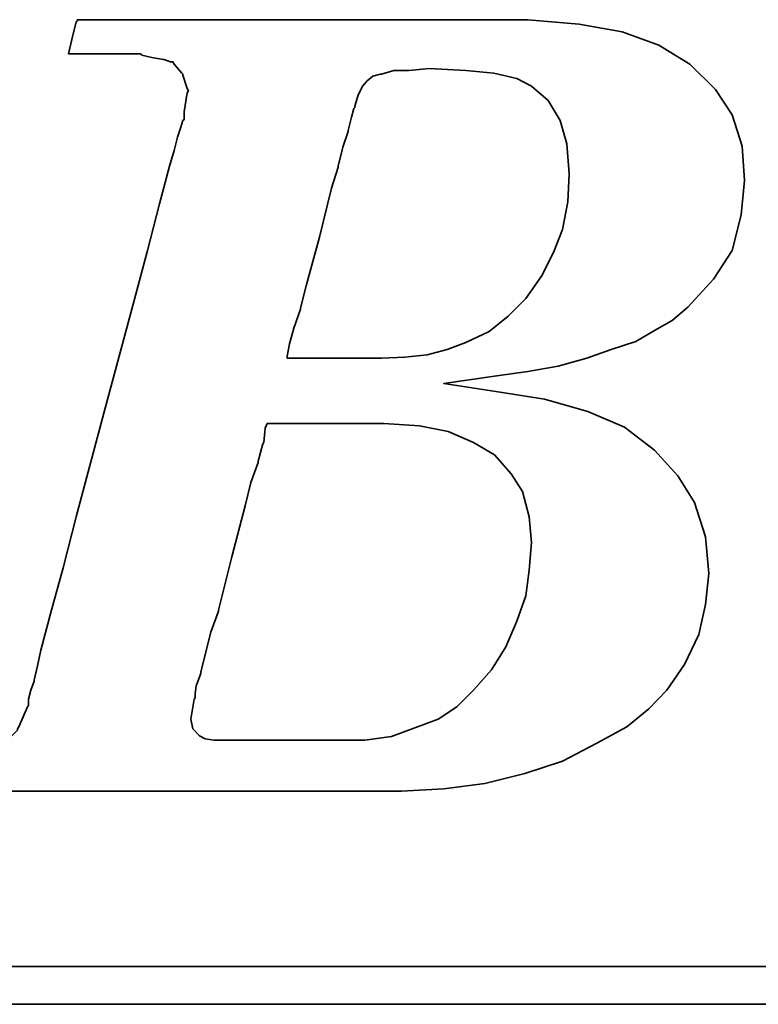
# Model space of a CAD drawing. Header units: millimetres. Extents: x -35 to 321, y -57 to 75.
# Tile 27 of 95: x 111.45 to 112.47, y 1.12 to 2.47. Entities that reach past the tile are written whole.
import ezdxf

# ---------------------------------------------------------------- set-up
doc = ezdxf.new("R2010")
doc.units = ezdxf.units.MM
doc.layers.add('DIM', color=4, linetype='Continuous')
doc.layers.add('layer 1', color=7, linetype='Continuous')

# ---------------------------------------------------------------- blocks, each defined once
blk = doc.blocks.new('TBI MOTION logo(完整正式版)')
at = {"layer": 'layer 1', "color": 22, "lineweight": 35}
for points, knots in [([(-64.65375, -6.86375), (-64.65375, -6.86375), (-64.84375, -7.29625), (-64.84375, -7.29625), (-64.84375, -7.29625), (-64.84375, -7.29625), (-64.86875, -7.34375), (-64.86875, -7.34375), (-64.86875, -7.34375), (-64.86875, -7.34375), (-64.86875, -7.36875), (-64.86875, -7.36875), (-64.86875, -7.36875), (-64.86875, -7.36875), (-65.15375, -7.65375), (-65.15375, -7.65375), (-65.15375, -7.65375), (-65.15375, -7.65375), (-65.17875, -7.65375), (-65.17875, -7.65375), (-65.17875, -7.65375), (-65.17875, -7.65375), (-65.20375, -7.67875), (-65.20375, -7.67875), (-65.20375, -7.67875), (-65.20375, -7.67875), (-65.58875, -7.87125), (-65.58875, -7.87125), (-65.58875, -7.87125), (-65.58875, -7.87125), (-65.63375, -7.87125), (-65.63375, -7.87125), (-65.63375, -7.87125), (-65.63375, -7.87125), (-65.65875, -7.89375), (-65.65875, -7.89375), (-65.65875, -7.89375), (-65.65875, -7.89375), (-66.09375, -7.94375), (-66.09375, -7.94375), (-66.09375, -7.94375), (-66.09375, -7.94375), (-66.11375, -7.94375), (-66.11375, -7.94375), (-66.11375, -7.94375), (-66.11375, -7.94375), (-66.16375, -7.94375), (-66.16375, -7.94375), (-66.16375, -7.94375), (-66.16375, -7.94375), (-66.30875, -7.94375), (-66.30875, -7.94375), (-66.30875, -7.94375), (-66.30875, -7.94375), (-66.69375, -7.94375), (-66.69375, -7.94375), (-66.69375, -7.94375), (-66.69375, -7.94375), (-67.07375, -7.94375), (-67.07375, -7.94375), (-67.07375, -7.94375), (-67.07375, -7.94375), (-67.12375, -7.94375), (-67.12375, -7.94375), (-67.12375, -7.94375), (-67.12375, -7.94375), (-67.12375, -7.96625), (-67.12375, -7.96625), (-67.12375, -7.96625), (-67.12375, -7.96625), (-67.14875, -7.99125), (-67.14875, -7.99125), (-67.14875, -7.99125), (-67.14875, -7.99125), (-67.24375, -8.34875), (-67.24375, -8.34875), (-67.24375, -8.34875), (-67.24375, -8.34875), (-67.31375, -8.68625), (-67.31375, -8.68625), (-67.31375, -8.68625), (-67.31375, -8.68625), (-67.26875, -8.68625), (-67.26875, -8.68625), (-67.26875, -8.68625), (-67.26875, -8.68625), (-67.07375, -8.68625), (-67.07375, -8.68625), (-67.07375, -8.68625), (-67.07375, -8.68625), (-66.54875, -8.68625), (-66.54875, -8.68625), (-66.54875, -8.68625), (-66.54875, -8.68625), (-65.82625, -8.68625), (-65.82625, -8.68625), (-65.82625, -8.68625), (-65.82625, -8.68625), (-65.01375, -8.68625), (-65.01375, -8.68625), (-65.01375, -8.68625), (-65.01375, -8.68625), (-64.05375, -8.68625), (-64.05375, -8.68625), (-64.05375, -8.68625), (-64.05375, -8.68625), (-62.08375, -8.68625), (-62.08375, -8.68625), (-62.08375, -8.68625), (-62.08375, -8.68625), (-60.06875, -8.68625), (-60.06875, -8.68625), (-60.06875, -8.68625), (-60.06875, -8.68625), (-59.10875, -8.68625), (-59.10875, -8.68625), (-59.10875, -8.68625), (-59.10875, -8.68625), (-58.29375, -8.68625), (-58.29375, -8.68625), (-58.29375, -8.68625), (-58.29375, -8.68625), (-57.57375, -8.68625), (-57.57375, -8.68625), (-57.57375, -8.68625), (-57.57375, -8.68625), (-57.04875, -8.68625), (-57.04875, -8.68625), (-57.04875, -8.68625), (-57.04875, -8.68625), (-56.85375, -8.68625), (-56.85375, -8.68625), (-56.85375, -8.68625), (-56.85375, -8.68625), (-56.70875, -8.68625), (-56.70875, -8.68625), (-56.70875, -8.68625), (-56.70875, -8.68625), (-56.61375, -8.68625), (-56.61375, -8.68625), (-56.61375, -8.68625), (-56.61375, -8.68625), (-56.56875, -8.68625), (-56.56875, -8.68625), (-56.56875, -8.68625), (-56.56875, -8.68625), (-55.65375, -8.63875), (-55.65375, -8.63875), (-55.65375, -8.63875), (-55.65375, -8.63875), (-54.76875, -8.51875), (-54.76875, -8.51875), (-54.76875, -8.51875), (-54.76875, -8.51875), (-53.90375, -8.30375), (-53.90375, -8.30375), (-53.90375, -8.30375), (-53.90375, -8.30375), (-53.08875, -8.03875), (-53.08875, -8.03875), (-53.08875, -8.03875), (-53.08875, -8.03875), (-52.34375, -7.65375), (-52.34375, -7.65375), (-52.34375, -7.65375), (-52.34375, -7.65375), (-51.69875, -7.29625), (-51.69875, -7.29625), (-51.69875, -7.29625), (-51.69875, -7.29625), (-51.21875, -6.91125), (-51.21875, -6.91125), (-51.21875, -6.91125), (-51.21875, -6.91125), (-50.83375, -6.50375), (-50.83375, -6.50375), (-50.83375, -6.50375), (-50.83375, -6.50375), (-50.44875, -5.94875), (-50.44875, -5.94875), (-50.44875, -5.94875), (-50.44875, -5.94875), (-50.13875, -5.30375), (-50.13875, -5.30375), (-50.13875, -5.30375), (-50.13875, -5.30375), (-49.99375, -4.65375), (-49.99375, -4.65375), (-49.99375, -4.65375), (-49.99375, -4.65375), (-49.92375, -3.98375), (-49.92375, -3.98375), (-49.92375, -3.98375), (-49.92375, -3.98375), (-49.99375, -3.19374), (-49.99375, -3.19374), (-49.99375, -3.19374), (-49.99375, -3.19374), (-50.23374, -2.44874), (-50.23374, -2.44874), (-50.23374, -2.44874), (-50.23374, -2.44874), (-50.59375, -1.87374), (-50.59375, -1.87374), (-50.59375, -1.87374), (-50.59375, -1.87374), (-51.09875, -1.31874), (-51.09875, -1.31874), (-51.09875, -1.31874), (-51.09875, -1.31874), (-51.74375, -0.81875), (-51.74375, -0.81875), (-51.74375, -0.81875), (-51.74375, -0.81875), (-52.53875, -0.48125), (-52.53875, -0.48125), (-52.53875, -0.48125), (-52.53875, -0.48125), (-53.47375, -0.21875), (-53.47375, -0.21875), (-53.47375, -0.21875), (-53.47375, -0.21875), (-54.52875, -0.04874), (-54.52875, -0.04874), (-54.52875, -0.04874), (-54.52875, -0.04874), (-55.65375, 0.12125), (-55.65375, 0.12125), (-55.65375, 0.12125), (-55.65375, 0.12125), (-54.50375, 0.28624), (-54.50375, 0.28624), (-54.50375, 0.28624), (-54.50375, 0.28624), (-53.83375, 0.38124), (-53.83375, 0.38124), (-53.83375, 0.38124), (-53.83375, 0.38124), (-53.18375, 0.50125), (-53.18375, 0.50125), (-53.18375, 0.50125), (-53.18375, 0.50125), (-52.55875, 0.66874), (-52.55875, 0.66874), (-52.55875, 0.66874), (-52.55875, 0.66874), (-52.03375, 0.86124), (-52.03375, 0.86124), (-52.03375, 0.86124), (-52.03375, 0.86124), (-51.50374, 1.03124), (-51.50374, 1.03124), (-51.50374, 1.03124), (-51.50374, 1.03124), (-51.09875, 1.27125), (-51.09875, 1.27125), (-51.09875, 1.27125), (-51.09875, 1.27125), (-50.71375, 1.48624), (-50.71375, 1.48624), (-50.71375, 1.48624), (-50.71375, 1.48624), (-50.37625, 1.77625), (-50.37625, 1.77625), (-50.37625, 1.77625), (-50.37625, 1.77625), (-49.82375, 2.37625), (-49.82375, 2.37625), (-49.82375, 2.37625), (-49.82375, 2.37625), (-49.41875, 2.99625), (-49.41875, 2.99625), (-49.41875, 2.99625), (-49.41875, 2.99625), (-49.22375, 3.76625), (-49.22375, 3.76625), (-49.22375, 3.76625), (-49.22375, 3.76625), (-49.15375, 4.50874), (-49.15375, 4.50874), (-49.15375, 4.50874), (-49.15375, 4.50874), (-49.20375, 5.25125), (-49.20375, 5.25125), (-49.20375, 5.25125), (-49.20375, 5.25125), (-49.41875, 5.92625), (-49.41875, 5.92625), (-49.41875, 5.92625), (-49.41875, 5.92625), (-49.77875, 6.47625), (-49.77875, 6.47625), (-49.77875, 6.47625), (-49.77875, 6.47625), (-50.33125, 7.02624), (-50.33125, 7.02624), (-50.33125, 7.02624), (-50.33125, 7.02624), (-51.00125, 7.43625), (-51.00125, 7.43625), (-51.00125, 7.43625), (-51.00125, 7.43625), (-51.79375, 7.72625), (-51.79375, 7.72625), (-51.79375, 7.72625), (-51.79375, 7.72625), (-52.72875, 7.89124), (-52.72875, 7.89124), (-52.72875, 7.89124), (-52.72875, 7.89124), (-53.83375, 7.98625), (-53.83375, 7.98625), (-53.83375, 7.98625), (-53.83375, 7.98625), (-53.92875, 7.98625), (-53.92875, 7.98625), (-53.92875, 7.98625), (-53.92875, 7.98625), (-54.26375, 7.98625), (-54.26375, 7.98625), (-54.26375, 7.98625), (-54.26375, 7.98625), (-54.74375, 7.98625), (-54.74375, 7.98625), (-54.74375, 7.98625), (-54.74375, 7.98625), (-55.36875, 7.98625), (-55.36875, 7.98625), (-55.36875, 7.98625), (-55.36875, 7.98625), (-56.13375, 7.98625), (-56.13375, 7.98625), (-56.13375, 7.98625), (-56.13375, 7.98625), (-56.94875, 7.98625), (-56.94875, 7.98625), (-56.94875, 7.98625), (-56.94875, 7.98625), (-58.77625, 7.98625), (-58.77625, 7.98625), (-58.77625, 7.98625), (-58.77625, 7.98625), (-60.59875, 7.98625), (-60.59875, 7.98625), (-60.59875, 7.98625), (-60.59875, 7.98625), (-61.41375, 7.98625), (-61.41375, 7.98625), (-61.41375, 7.98625), (-61.41375, 7.98625), (-62.17875, 7.98625), (-62.17875, 7.98625), (-62.17875, 7.98625), (-62.17875, 7.98625), (-62.80375, 7.98625), (-62.80375, 7.98625), (-62.80375, 7.98625), (-62.80375, 7.98625), (-63.30625, 7.98625), (-63.30625, 7.98625), (-63.30625, 7.98625), (-63.30625, 7.98625), (-63.57375, 7.98625), (-63.57375, 7.98625), (-63.57375, 7.98625), (-63.57375, 7.98625), (-63.57375, 7.96375), (-63.57375, 7.96375), (-63.57375, 7.96375), (-63.57375, 7.96375), (-63.59875, 7.94125), (-63.59875, 7.94125), (-63.59875, 7.94125), (-63.59875, 7.94125), (-63.69375, 7.55625), (-63.69375, 7.55625), (-63.69375, 7.55625), (-63.69375, 7.55625), (-63.76375, 7.24624), (-63.76375, 7.24624), (-63.76375, 7.24624), (-63.76375, 7.24624), (-63.23875, 7.24624), (-63.23875, 7.24624), (-63.23875, 7.24624), (-63.23875, 7.24624), (-62.75875, 7.24624), (-62.75875, 7.24624), (-62.75875, 7.24624), (-62.75875, 7.24624), (-62.61125, 7.24624), (-62.61125, 7.24624), (-62.61125, 7.24624), (-62.61125, 7.24624), (-62.56625, 7.24624), (-62.56625, 7.24624), (-62.56625, 7.24624), (-62.56625, 7.24624), (-62.22875, 7.24624), (-62.22875, 7.24624), (-62.22875, 7.24624), (-62.22875, 7.24624), (-62.20375, 7.24624), (-62.20375, 7.24624), (-62.20375, 7.24624), (-62.20375, 7.24624), (-62.17875, 7.21875), (-62.17875, 7.21875), (-62.17875, 7.21875), (-62.17875, 7.21875), (-61.96375, 7.17125), (-61.96375, 7.17125), (-61.96375, 7.17125), (-61.96375, 7.17125), (-61.72375, 7.12624), (-61.72375, 7.12624), (-61.72375, 7.12624), (-61.72375, 7.12624), (-61.70375, 7.12624), (-61.70375, 7.12624), (-61.70375, 7.12624), (-61.70375, 7.12624), (-61.55875, 7.07624), (-61.55875, 7.07624), (-61.55875, 7.07624), (-61.55875, 7.07624), (-61.50875, 7.07624), (-61.50875, 7.07624), (-61.50875, 7.07624), (-61.50875, 7.07624), (-61.48375, 7.02624), (-61.48375, 7.02624), (-61.48375, 7.02624), (-61.48375, 7.02624), (-61.31875, 6.83375), (-61.31875, 6.83375), (-61.31875, 6.83375), (-61.31875, 6.83375), (-61.29375, 6.81125), (-61.29375, 6.81125), (-61.29375, 6.81125), (-61.29375, 6.81125), (-61.29375, 6.78625), (-61.29375, 6.78625), (-61.29375, 6.78625), (-61.29375, 6.78625), (-61.19875, 6.50124), (-61.19875, 6.50124), (-61.19875, 6.50124), (-61.19875, 6.50124), (-61.17375, 6.45124), (-61.17375, 6.45124), (-61.17375, 6.45124), (-61.17375, 6.45124), (-61.19875, 6.40625), (-61.19875, 6.40625), (-61.19875, 6.40625), (-61.19875, 6.40625), (-61.26875, 5.99624), (-61.26875, 5.99624), (-61.26875, 5.99624), (-61.26875, 5.99624), (-61.26875, 5.85125), (-61.26875, 5.85125), (-61.26875, 5.85125), (-61.26875, 5.85125), (-61.26875, 5.82625), (-61.26875, 5.82625), (-61.26875, 5.82625), (-61.26875, 5.82625), (-61.29375, 5.80625), (-61.29375, 5.80625), (-61.29375, 5.80625), (-61.29375, 5.80625), (-61.34125, 5.66125), (-61.34125, 5.66125), (-61.34125, 5.66125), (-61.34125, 5.66125), (-61.41375, 5.44625), (-61.41375, 5.44625), (-61.41375, 5.44625), (-61.41375, 5.44625), (-61.48375, 5.15625), (-61.48375, 5.15625), (-61.48375, 5.15625), (-61.48375, 5.15625), (-61.58375, 4.82124), (-61.58375, 4.82124), (-61.58375, 4.82124), (-61.58375, 4.82124), (-61.79875, 4.00375), (-61.79875, 4.00375), (-61.79875, 4.00375), (-61.79875, 4.00375), (-62.05875, 2.99625), (-62.05875, 2.99625), (-62.05875, 2.99625), (-62.05875, 2.99625), (-62.34875, 1.91625), (-62.34875, 1.91625), (-62.34875, 1.91625), (-62.34875, 1.91625), (-62.97375, -0.41124), (-62.97375, -0.41124), (-62.97375, -0.41124), (-62.97375, -0.41124), (-63.59875, -2.75875), (-63.59875, -2.75875), (-63.59875, -2.75875), (-63.59875, -2.75875), (-63.88375, -3.86374), (-63.88375, -3.86374), (-63.88375, -3.86374), (-63.88375, -3.86374), (-64.14875, -4.82374), (-64.14875, -4.82374), (-64.14875, -4.82374), (-64.14875, -4.82374), (-64.36375, -5.64125), (-64.36375, -5.64125), (-64.36375, -5.64125), (-64.36375, -5.64125), (-64.43625, -5.97625), (-64.43625, -5.97625), (-64.43625, -5.97625), (-64.43625, -5.97625), (-64.50875, -6.28625), (-64.50875, -6.28625), (-64.50875, -6.28625), (-64.50875, -6.28625), (-64.50875, -6.30875), (-64.50875, -6.30875), (-64.50875, -6.30875), (-64.50875, -6.30875), (-64.57875, -6.50375), (-64.57875, -6.50375), (-64.57875, -6.50375), (-64.57875, -6.50375), (-64.62875, -6.69625), (-64.62875, -6.69625), (-64.62875, -6.69625), (-64.62875, -6.69625), (-64.62875, -6.76875), (-64.62875, -6.76875), (-64.62875, -6.76875), (-64.62875, -6.76875), (-64.62875, -6.81375), (-64.62875, -6.81375), (-64.62875, -6.81375), (-64.62875, -6.81375), (-64.62875, -6.83875), (-64.62875, -6.83875), (-64.62875, -6.83875), (-64.62875, -6.83875), (-64.65375, -6.86375), (-64.65375, -6.86375)], [0, 0, 0, 0, 0.00719424, 0.00719424, 0.00719424, 0.00719424, 0.01438849, 0.01438849, 0.01438849, 0.01438849, 0.02158273, 0.02158273, 0.02158273, 0.02158273, 0.02877698, 0.02877698, 0.02877698, 0.02877698, 0.03597122, 0.03597122, 0.03597122, 0.03597122, 0.04316547, 0.04316547, 0.04316547, 0.04316547, 0.05035971, 0.05035971, 0.05035971, 0.05035971, 0.05755396, 0.05755396, 0.05755396, 0.05755396, 0.0647482, 0.0647482, 0.0647482, 0.0647482, 0.07194245, 0.07194245, 0.07194245, 0.07194245, 0.07913669, 0.07913669, 0.07913669, 0.07913669, 0.08633094, 0.08633094, 0.08633094, 0.08633094, 0.09352518, 0.09352518, 0.09352518, 0.09352518, 0.10071942, 0.10071942, 0.10071942, 0.10071942, 0.10791367, 0.10791367, 0.10791367, 0.10791367, 0.11510791, 0.11510791, 0.11510791, 0.11510791, 0.12230216, 0.12230216, 0.12230216, 0.12230216, 0.1294964, 0.1294964, 0.1294964, 0.1294964, 0.13669065, 0.13669065, 0.13669065, 0.13669065, 0.14388489, 0.14388489, 0.14388489, 0.14388489, 0.15107914, 0.15107914, 0.15107914, 0.15107914, 0.15827338, 0.15827338, 0.15827338, 0.15827338, 0.16546763, 0.16546763, 0.16546763, 0.16546763, 0.17266187, 0.17266187, 0.17266187, 0.17266187, 0.17985612, 0.17985612, 0.17985612, 0.17985612, 0.18705036, 0.18705036, 0.18705036, 0.18705036, 0.1942446, 0.1942446, 0.1942446, 0.1942446, 0.20143885, 0.20143885, 0.20143885, 0.20143885, 0.20863309, 0.20863309, 0.20863309, 0.20863309, 0.21582734, 0.21582734, 0.21582734, 0.21582734, 0.22302158, 0.22302158, 0.22302158, 0.22302158, 0.23021583, 0.23021583, 0.23021583, 0.23021583, 0.23741007, 0.23741007, 0.23741007, 0.23741007, 0.24460432, 0.24460432, 0.24460432, 0.24460432, 0.25179856, 0.25179856, 0.25179856, 0.25179856, 0.25899281, 0.25899281, 0.25899281, 0.25899281, 0.26618705, 0.26618705, 0.26618705, 0.26618705, 0.27338129, 0.27338129, 0.27338129, 0.27338129, 0.28057554, 0.28057554, 0.28057554, 0.28057554, 0.28776978, 0.28776978, 0.28776978, 0.28776978, 0.29496403, 0.29496403, 0.29496403, 0.29496403, 0.30215827, 0.30215827, 0.30215827, 0.30215827, 0.30935252, 0.30935252, 0.30935252, 0.30935252, 0.31654676, 0.31654676, 0.31654676, 0.31654676, 0.32374101, 0.32374101, 0.32374101, 0.32374101, 0.33093525, 0.33093525, 0.33093525, 0.33093525, 0.3381295, 0.3381295, 0.3381295, 0.3381295, 0.34532374, 0.34532374, 0.34532374, 0.34532374, 0.35251799, 0.35251799, 0.35251799, 0.35251799, 0.35971223, 0.35971223, 0.35971223, 0.35971223, 0.36690647, 0.36690647, 0.36690647, 0.36690647, 0.37410072, 0.37410072, 0.37410072, 0.37410072, 0.38129496, 0.38129496, 0.38129496, 0.38129496, 0.38848921, 0.38848921, 0.38848921, 0.38848921, 0.39568345, 0.39568345, 0.39568345, 0.39568345, 0.4028777, 0.4028777, 0.4028777, 0.4028777, 0.41007194, 0.41007194, 0.41007194, 0.41007194, 0.41726619, 0.41726619, 0.41726619, 0.41726619, 0.42446043, 0.42446043, 0.42446043, 0.42446043, 0.43165468, 0.43165468, 0.43165468, 0.43165468, 0.43884892, 0.43884892, 0.43884892, 0.43884892, 0.44604317, 0.44604317, 0.44604317, 0.44604317, 0.45323741, 0.45323741, 0.45323741, 0.45323741, 0.46043165, 0.46043165, 0.46043165, 0.46043165, 0.4676259, 0.4676259, 0.4676259, 0.4676259, 0.47482014, 0.47482014, 0.47482014, 0.47482014, 0.48201439, 0.48201439, 0.48201439, 0.48201439, 0.48920863, 0.48920863, 0.48920863, 0.48920863, 0.49640288, 0.49640288, 0.49640288, 0.49640288, 0.50359712, 0.50359712, 0.50359712, 0.50359712, 0.51079137, 0.51079137, 0.51079137, 0.51079137, 0.51798561, 0.51798561, 0.51798561, 0.51798561, 0.52517986, 0.52517986, 0.52517986, 0.52517986, 0.5323741, 0.5323741, 0.5323741, 0.5323741, 0.53956835, 0.53956835, 0.53956835, 0.53956835, 0.54676259, 0.54676259, 0.54676259, 0.54676259, 0.55395683, 0.55395683, 0.55395683, 0.55395683, 0.56115108, 0.56115108, 0.56115108, 0.56115108, 0.56834532, 0.56834532, 0.56834532, 0.56834532, 0.57553957, 0.57553957, 0.57553957, 0.57553957, 0.58273381, 0.58273381, 0.58273381, 0.58273381, 0.58992806, 0.58992806, 0.58992806, 0.58992806, 0.5971223, 0.5971223, 0.5971223, 0.5971223, 0.60431655, 0.60431655, 0.60431655, 0.60431655, 0.61151079, 0.61151079, 0.61151079, 0.61151079, 0.61870504, 0.61870504, 0.61870504, 0.61870504, 0.62589928, 0.62589928, 0.62589928, 0.62589928, 0.63309353, 0.63309353, 0.63309353, 0.63309353, 0.64028777, 0.64028777, 0.64028777, 0.64028777, 0.64748201, 0.64748201, 0.64748201, 0.64748201, 0.65467626, 0.65467626, 0.65467626, 0.65467626, 0.6618705, 0.6618705, 0.6618705, 0.6618705, 0.66906475, 0.66906475, 0.66906475, 0.66906475, 0.67625899, 0.67625899, 0.67625899, 0.67625899, 0.68345324, 0.68345324, 0.68345324, 0.68345324, 0.69064748, 0.69064748, 0.69064748, 0.69064748, 0.69784173, 0.69784173, 0.69784173, 0.69784173, 0.70503597, 0.70503597, 0.70503597, 0.70503597, 0.71223022, 0.71223022, 0.71223022, 0.71223022, 0.71942446, 0.71942446, 0.71942446, 0.71942446, 0.72661871, 0.72661871, 0.72661871, 0.72661871, 0.73381295, 0.73381295, 0.73381295, 0.73381295, 0.74100719, 0.74100719, 0.74100719, 0.74100719, 0.74820144, 0.74820144, 0.74820144, 0.74820144, 0.75539568, 0.75539568, 0.75539568, 0.75539568, 0.76258993, 0.76258993, 0.76258993, 0.76258993, 0.76978417, 0.76978417, 0.76978417, 0.76978417, 0.77697842, 0.77697842, 0.77697842, 0.77697842, 0.78417266, 0.78417266, 0.78417266, 0.78417266, 0.79136691, 0.79136691, 0.79136691, 0.79136691, 0.79856115, 0.79856115, 0.79856115, 0.79856115, 0.8057554, 0.8057554, 0.8057554, 0.8057554, 0.81294964, 0.81294964, 0.81294964, 0.81294964, 0.82014388, 0.82014388, 0.82014388, 0.82014388, 0.82733813, 0.82733813, 0.82733813, 0.82733813, 0.83453237, 0.83453237, 0.83453237, 0.83453237, 0.84172662, 0.84172662, 0.84172662, 0.84172662, 0.84892086, 0.84892086, 0.84892086, 0.84892086, 0.85611511, 0.85611511, 0.85611511, 0.85611511, 0.86330935, 0.86330935, 0.86330935, 0.86330935, 0.8705036, 0.8705036, 0.8705036, 0.8705036, 0.87769784, 0.87769784, 0.87769784, 0.87769784, 0.88489209, 0.88489209, 0.88489209, 0.88489209, 0.89208633, 0.89208633, 0.89208633, 0.89208633, 0.89928058, 0.89928058, 0.89928058, 0.89928058, 0.90647482, 0.90647482, 0.90647482, 0.90647482, 0.91366906, 0.91366906, 0.91366906, 0.91366906, 0.92086331, 0.92086331, 0.92086331, 0.92086331, 0.92805755, 0.92805755, 0.92805755, 0.92805755, 0.9352518, 0.9352518, 0.9352518, 0.9352518, 0.94244604, 0.94244604, 0.94244604, 0.94244604, 0.94964029, 0.94964029, 0.94964029, 0.94964029, 0.95683453, 0.95683453, 0.95683453, 0.95683453, 0.96402878, 0.96402878, 0.96402878, 0.96402878, 0.97122302, 0.97122302, 0.97122302, 0.97122302, 0.97841727, 0.97841727, 0.97841727, 0.97841727, 0.98561151, 0.98561151, 0.98561151, 0.98561151, 0.99280576, 0.99280576, 0.99280576, 0.99280576, 1, 1, 1, 1]), ([(-57.50375, 6.35625), (-57.50375, 6.35625), (-57.57375, 6.11625), (-57.57375, 6.11625), (-57.57375, 6.11625), (-57.57375, 6.11625), (-57.57375, 6.09125), (-57.57375, 6.09125), (-57.57375, 6.09125), (-57.57375, 6.09125), (-57.59875, 6.06625), (-57.59875, 6.06625), (-57.59875, 6.06625), (-57.59875, 6.06625), (-57.64875, 5.87625), (-57.64875, 5.87625), (-57.64875, 5.87625), (-57.64875, 5.87625), (-57.71875, 5.58875), (-57.71875, 5.58875), (-57.71875, 5.58875), (-57.71875, 5.58875), (-57.71875, 5.56625), (-57.71875, 5.56625), (-57.71875, 5.56625), (-57.71875, 5.56625), (-57.83875, 5.23125), (-57.83875, 5.23125), (-57.83875, 5.23125), (-57.83875, 5.23125), (-57.93625, 4.82124), (-57.93625, 4.82124), (-57.93625, 4.82124), (-57.93625, 4.82124), (-57.93625, 4.79624), (-57.93625, 4.79624), (-57.93625, 4.79624), (-57.93625, 4.79624), (-58.07875, 4.34125), (-58.07875, 4.34125), (-58.07875, 4.34125), (-58.07875, 4.34125), (-58.34375, 3.28625), (-58.34375, 3.28625), (-58.34375, 3.28625), (-58.34375, 3.28625), (-58.62875, 2.23124), (-58.62875, 2.23124), (-58.62875, 2.23124), (-58.62875, 2.23124), (-58.74875, 1.75125), (-58.74875, 1.75125), (-58.74875, 1.75125), (-58.74875, 1.75125), (-58.74875, 1.72625), (-58.74875, 1.72625), (-58.74875, 1.72625), (-58.74875, 1.72625), (-58.89375, 1.31625), (-58.89375, 1.31625), (-58.89375, 1.31625), (-58.89375, 1.31625), (-58.98875, 0.98124), (-58.98875, 0.98124), (-58.98875, 0.98124), (-58.98875, 0.98124), (-59.03875, 0.71625), (-59.03875, 0.71625), (-59.03875, 0.71625), (-59.03875, 0.71625), (-59.03875, 0.66874), (-59.03875, 0.66874), (-59.03875, 0.66874), (-59.03875, 0.66874), (-58.91875, 0.66874), (-58.91875, 0.66874), (-58.91875, 0.66874), (-58.91875, 0.66874), (-58.53375, 0.66874), (-58.53375, 0.66874), (-58.53375, 0.66874), (-58.53375, 0.66874), (-58.10375, 0.66874), (-58.10375, 0.66874), (-58.10375, 0.66874), (-58.10375, 0.66874), (-57.66875, 0.66874), (-57.66875, 0.66874), (-57.66875, 0.66874), (-57.66875, 0.66874), (-57.33375, 0.66874), (-57.33375, 0.66874), (-57.33375, 0.66874), (-57.33375, 0.66874), (-57.09375, 0.66874), (-57.09375, 0.66874), (-57.09375, 0.66874), (-57.09375, 0.66874), (-56.99875, 0.66874), (-56.99875, 0.66874), (-56.99875, 0.66874), (-56.99875, 0.66874), (-56.49375, 0.69374), (-56.49375, 0.69374), (-56.49375, 0.69374), (-56.49375, 0.69374), (-56.01375, 0.74374), (-56.01375, 0.74374), (-56.01375, 0.74374), (-56.01375, 0.74374), (-55.58375, 0.86124), (-55.58375, 0.86124), (-55.58375, 0.86124), (-55.58375, 0.86124), (-55.17375, 1.00624), (-55.17375, 1.00624), (-55.17375, 1.00624), (-55.17375, 1.00624), (-54.67375, 1.24625), (-54.67375, 1.24625), (-54.67375, 1.24625), (-54.67375, 1.24625), (-54.26375, 1.58124), (-54.26375, 1.58124), (-54.26375, 1.58124), (-54.26375, 1.58124), (-53.87875, 1.96374), (-53.87875, 1.96374), (-53.87875, 1.96374), (-53.87875, 1.96374), (-53.54375, 2.44625), (-53.54375, 2.44625), (-53.54375, 2.44625), (-53.54375, 2.44625), (-53.27875, 2.95125), (-53.27875, 2.95125), (-53.27875, 2.95125), (-53.27875, 2.95125), (-53.08875, 3.45124), (-53.08875, 3.45124), (-53.08875, 3.45124), (-53.08875, 3.45124), (-52.96875, 4.05124), (-52.96875, 4.05124), (-52.96875, 4.05124), (-52.96875, 4.05124), (-52.94375, 4.65125), (-52.94375, 4.65125), (-52.94375, 4.65125), (-52.94375, 4.65125), (-52.99375, 5.30125), (-52.99375, 5.30125), (-52.99375, 5.30125), (-52.99375, 5.30125), (-53.13875, 5.80625), (-53.13875, 5.80625), (-53.13875, 5.80625), (-53.13875, 5.80625), (-53.39875, 6.23625), (-53.39875, 6.23625), (-53.39875, 6.23625), (-53.39875, 6.23625), (-53.75875, 6.54875), (-53.75875, 6.54875), (-53.75875, 6.54875), (-53.75875, 6.54875), (-54.07375, 6.71625), (-54.07375, 6.71625), (-54.07375, 6.71625), (-54.07375, 6.71625), (-54.57375, 6.83375), (-54.57375, 6.83375), (-54.57375, 6.83375), (-54.57375, 6.83375), (-55.17375, 6.88625), (-55.17375, 6.88625), (-55.17375, 6.88625), (-55.17375, 6.88625), (-55.96875, 6.93125), (-55.96875, 6.93125), (-55.96875, 6.93125), (-55.96875, 6.93125), (-56.39875, 6.88625), (-56.39875, 6.88625), (-56.39875, 6.88625), (-56.39875, 6.88625), (-56.42125, 6.88625), (-56.42125, 6.88625), (-56.42125, 6.88625), (-56.42125, 6.88625), (-56.73375, 6.88625), (-56.73375, 6.88625), (-56.73375, 6.88625), (-56.73375, 6.88625), (-56.99875, 6.81125), (-56.99875, 6.81125), (-56.99875, 6.81125), (-56.99875, 6.81125), (-57.02375, 6.81125), (-57.02375, 6.81125), (-57.02375, 6.81125), (-57.02375, 6.81125), (-57.18875, 6.76625), (-57.18875, 6.76625), (-57.18875, 6.76625), (-57.18875, 6.76625), (-57.30875, 6.66625), (-57.30875, 6.66625), (-57.30875, 6.66625), (-57.30875, 6.66625), (-57.40875, 6.54875), (-57.40875, 6.54875), (-57.40875, 6.54875), (-57.40875, 6.54875), (-57.50375, 6.35625), (-57.50375, 6.35625)], [0, 0, 0, 0, 0.01851852, 0.01851852, 0.01851852, 0.01851852, 0.03703704, 0.03703704, 0.03703704, 0.03703704, 0.05555556, 0.05555556, 0.05555556, 0.05555556, 0.07407407, 0.07407407, 0.07407407, 0.07407407, 0.09259259, 0.09259259, 0.09259259, 0.09259259, 0.11111111, 0.11111111, 0.11111111, 0.11111111, 0.12962963, 0.12962963, 0.12962963, 0.12962963, 0.14814815, 0.14814815, 0.14814815, 0.14814815, 0.16666667, 0.16666667, 0.16666667, 0.16666667, 0.18518519, 0.18518519, 0.18518519, 0.18518519, 0.2037037, 0.2037037, 0.2037037, 0.2037037, 0.22222222, 0.22222222, 0.22222222, 0.22222222, 0.24074074, 0.24074074, 0.24074074, 0.24074074, 0.25925926, 0.25925926, 0.25925926, 0.25925926, 0.27777778, 0.27777778, 0.27777778, 0.27777778, 0.2962963, 0.2962963, 0.2962963, 0.2962963, 0.31481481, 0.31481481, 0.31481481, 0.31481481, 0.33333333, 0.33333333, 0.33333333, 0.33333333, 0.35185185, 0.35185185, 0.35185185, 0.35185185, 0.37037037, 0.37037037, 0.37037037, 0.37037037, 0.38888889, 0.38888889, 0.38888889, 0.38888889, 0.40740741, 0.40740741, 0.40740741, 0.40740741, 0.42592593, 0.42592593, 0.42592593, 0.42592593, 0.44444444, 0.44444444, 0.44444444, 0.44444444, 0.46296296, 0.46296296, 0.46296296, 0.46296296, 0.48148148, 0.48148148, 0.48148148, 0.48148148, 0.5, 0.5, 0.5, 0.5, 0.51851852, 0.51851852, 0.51851852, 0.51851852, 0.53703704, 0.53703704, 0.53703704, 0.53703704, 0.55555556, 0.55555556, 0.55555556, 0.55555556, 0.57407407, 0.57407407, 0.57407407, 0.57407407, 0.59259259, 0.59259259, 0.59259259, 0.59259259, 0.61111111, 0.61111111, 0.61111111, 0.61111111, 0.62962963, 0.62962963, 0.62962963, 0.62962963, 0.64814815, 0.64814815, 0.64814815, 0.64814815, 0.66666667, 0.66666667, 0.66666667, 0.66666667, 0.68518519, 0.68518519, 0.68518519, 0.68518519, 0.7037037, 0.7037037, 0.7037037, 0.7037037, 0.72222222, 0.72222222, 0.72222222, 0.72222222, 0.74074074, 0.74074074, 0.74074074, 0.74074074, 0.75925926, 0.75925926, 0.75925926, 0.75925926, 0.77777778, 0.77777778, 0.77777778, 0.77777778, 0.7962963, 0.7962963, 0.7962963, 0.7962963, 0.81481481, 0.81481481, 0.81481481, 0.81481481, 0.83333333, 0.83333333, 0.83333333, 0.83333333, 0.85185185, 0.85185185, 0.85185185, 0.85185185, 0.87037037, 0.87037037, 0.87037037, 0.87037037, 0.88888889, 0.88888889, 0.88888889, 0.88888889, 0.90740741, 0.90740741, 0.90740741, 0.90740741, 0.92592593, 0.92592593, 0.92592593, 0.92592593, 0.94444444, 0.94444444, 0.94444444, 0.94444444, 0.96296296, 0.96296296, 0.96296296, 0.96296296, 0.98148148, 0.98148148, 0.98148148, 0.98148148, 1, 1, 1, 1]), ([(-61.03125, -6.57375), (-61.03125, -6.57375), (-61.03125, -6.67125), (-61.03125, -6.67125), (-61.03125, -6.67125), (-61.03125, -6.67125), (-61.05375, -6.69625), (-61.05375, -6.69625), (-61.05375, -6.69625), (-61.05375, -6.69625), (-61.12375, -7.12875), (-61.12375, -7.12875), (-61.12375, -7.12875), (-61.12375, -7.12875), (-61.07875, -7.34375), (-61.07875, -7.34375), (-61.07875, -7.34375), (-61.07875, -7.34375), (-60.93375, -7.48875), (-60.93375, -7.48875), (-60.93375, -7.48875), (-60.93375, -7.48875), (-60.81375, -7.55625), (-60.81375, -7.55625), (-60.81375, -7.55625), (-60.81375, -7.55625), (-60.62375, -7.58375), (-60.62375, -7.58375), (-60.62375, -7.58375), (-60.62375, -7.58375), (-60.30875, -7.58375), (-60.30875, -7.58375), (-60.30875, -7.58375), (-60.30875, -7.58375), (-59.97375, -7.58375), (-59.97375, -7.58375), (-59.97375, -7.58375), (-59.97375, -7.58375), (-59.87875, -7.58375), (-59.87875, -7.58375), (-59.87875, -7.58375), (-59.87875, -7.58375), (-59.63625, -7.58375), (-59.63625, -7.58375), (-59.63625, -7.58375), (-59.63625, -7.58375), (-58.96875, -7.58375), (-58.96875, -7.58375), (-58.96875, -7.58375), (-58.96875, -7.58375), (-58.29375, -7.58375), (-58.29375, -7.58375), (-58.29375, -7.58375), (-58.29375, -7.58375), (-58.05375, -7.58375), (-58.05375, -7.58375), (-58.05375, -7.58375), (-58.05375, -7.58375), (-57.98375, -7.58375), (-57.98375, -7.58375), (-57.98375, -7.58375), (-57.98375, -7.58375), (-57.35875, -7.58375), (-57.35875, -7.58375), (-57.35875, -7.58375), (-57.35875, -7.58375), (-56.78375, -7.50875), (-56.78375, -7.50875), (-56.78375, -7.50875), (-56.78375, -7.50875), (-56.27875, -7.31875), (-56.27875, -7.31875), (-56.27875, -7.31875), (-56.27875, -7.31875), (-55.77375, -7.12875), (-55.77375, -7.12875), (-55.77375, -7.12875), (-55.77375, -7.12875), (-55.36875, -6.86375), (-55.36875, -6.86375), (-55.36875, -6.86375), (-55.36875, -6.86375), (-55.00875, -6.50375), (-55.00875, -6.50375), (-55.00875, -6.50375), (-55.00875, -6.50375), (-54.62375, -6.06875), (-54.62375, -6.06875), (-54.62375, -6.06875), (-54.62375, -6.06875), (-54.31375, -5.56875), (-54.31375, -5.56875), (-54.31375, -5.56875), (-54.31375, -5.56875), (-54.07375, -5.01625), (-54.07375, -5.01625), (-54.07375, -5.01625), (-54.07375, -5.01625), (-53.87875, -4.46374), (-53.87875, -4.46374), (-53.87875, -4.46374), (-53.87875, -4.46374), (-53.80875, -3.91375), (-53.80875, -3.91375), (-53.80875, -3.91375), (-53.80875, -3.91375), (-53.75875, -3.31375), (-53.75875, -3.31375), (-53.75875, -3.31375), (-53.75875, -3.31375), (-53.80875, -2.75875), (-53.80875, -2.75875), (-53.80875, -2.75875), (-53.80875, -2.75875), (-53.95375, -2.20875), (-53.95375, -2.20875), (-53.95375, -2.20875), (-53.95375, -2.20875), (-54.19375, -1.82625), (-54.19375, -1.82625), (-54.19375, -1.82625), (-54.19375, -1.82625), (-54.55375, -1.41875), (-54.55375, -1.41875), (-54.55375, -1.41875), (-54.55375, -1.41875), (-55.00875, -1.15125), (-55.00875, -1.15125), (-55.00875, -1.15125), (-55.00875, -1.15125), (-55.56125, -0.91375), (-55.56125, -0.91375), (-55.56125, -0.91375), (-55.56125, -0.91375), (-56.18125, -0.79375), (-56.18125, -0.79375), (-56.18125, -0.79375), (-56.18125, -0.79375), (-56.94875, -0.74374), (-56.94875, -0.74374), (-56.94875, -0.74374), (-56.94875, -0.74374), (-56.99875, -0.74374), (-56.99875, -0.74374), (-56.99875, -0.74374), (-56.99875, -0.74374), (-57.09375, -0.74374), (-57.09375, -0.74374), (-57.09375, -0.74374), (-57.09375, -0.74374), (-57.38375, -0.74374), (-57.38375, -0.74374), (-57.38375, -0.74374), (-57.38375, -0.74374), (-57.76875, -0.74374), (-57.76875, -0.74374), (-57.76875, -0.74374), (-57.76875, -0.74374), (-58.24625, -0.74374), (-58.24625, -0.74374), (-58.24625, -0.74374), (-58.24625, -0.74374), (-58.72875, -0.74374), (-58.72875, -0.74374), (-58.72875, -0.74374), (-58.72875, -0.74374), (-59.20875, -0.74374), (-59.20875, -0.74374), (-59.20875, -0.74374), (-59.20875, -0.74374), (-59.46875, -0.74374), (-59.46875, -0.74374), (-59.46875, -0.74374), (-59.46875, -0.74374), (-59.51625, -0.83875), (-59.51625, -0.83875), (-59.51625, -0.83875), (-59.51625, -0.83875), (-59.54375, -1.15125), (-59.54375, -1.15125), (-59.54375, -1.15125), (-59.54375, -1.15125), (-59.56375, -1.17874), (-59.56375, -1.17874), (-59.56375, -1.17874), (-59.56375, -1.17874), (-59.66375, -1.55875), (-59.66375, -1.55875), (-59.66375, -1.55875), (-59.66375, -1.55875), (-59.66375, -1.58375), (-59.66375, -1.58375), (-59.66375, -1.58375), (-59.66375, -1.58375), (-59.82875, -2.01874), (-59.82875, -2.01874), (-59.82875, -2.01874), (-59.82875, -2.01874), (-59.94875, -2.52125), (-59.94875, -2.52125), (-59.94875, -2.52125), (-59.94875, -2.52125), (-60.23875, -3.62375), (-60.23875, -3.62375), (-60.23875, -3.62375), (-60.23875, -3.62375), (-60.52375, -4.77624), (-60.52375, -4.77624), (-60.52375, -4.77624), (-60.52375, -4.77624), (-60.52375, -4.79874), (-60.52375, -4.79874), (-60.52375, -4.79874), (-60.52375, -4.79874), (-60.69125, -5.25375), (-60.69125, -5.25375), (-60.69125, -5.25375), (-60.69125, -5.25375), (-60.81375, -5.73625), (-60.81375, -5.73625), (-60.81375, -5.73625), (-60.81375, -5.73625), (-60.90875, -6.11875), (-60.90875, -6.11875), (-60.90875, -6.11875), (-60.90875, -6.11875), (-60.90875, -6.14375), (-60.90875, -6.14375), (-60.90875, -6.14375), (-60.90875, -6.14375), (-61.00375, -6.40875), (-61.00375, -6.40875), (-61.00375, -6.40875), (-61.00375, -6.40875), (-61.03125, -6.57375), (-61.03125, -6.57375)], [0, 0, 0, 0, 0.01694915, 0.01694915, 0.01694915, 0.01694915, 0.03389831, 0.03389831, 0.03389831, 0.03389831, 0.05084746, 0.05084746, 0.05084746, 0.05084746, 0.06779661, 0.06779661, 0.06779661, 0.06779661, 0.08474576, 0.08474576, 0.08474576, 0.08474576, 0.10169492, 0.10169492, 0.10169492, 0.10169492, 0.11864407, 0.11864407, 0.11864407, 0.11864407, 0.13559322, 0.13559322, 0.13559322, 0.13559322, 0.15254237, 0.15254237, 0.15254237, 0.15254237, 0.16949153, 0.16949153, 0.16949153, 0.16949153, 0.18644068, 0.18644068, 0.18644068, 0.18644068, 0.20338983, 0.20338983, 0.20338983, 0.20338983, 0.22033898, 0.22033898, 0.22033898, 0.22033898, 0.23728814, 0.23728814, 0.23728814, 0.23728814, 0.25423729, 0.25423729, 0.25423729, 0.25423729, 0.27118644, 0.27118644, 0.27118644, 0.27118644, 0.28813559, 0.28813559, 0.28813559, 0.28813559, 0.30508475, 0.30508475, 0.30508475, 0.30508475, 0.3220339, 0.3220339, 0.3220339, 0.3220339, 0.33898305, 0.33898305, 0.33898305, 0.33898305, 0.3559322, 0.3559322, 0.3559322, 0.3559322, 0.37288136, 0.37288136, 0.37288136, 0.37288136, 0.38983051, 0.38983051, 0.38983051, 0.38983051, 0.40677966, 0.40677966, 0.40677966, 0.40677966, 0.42372881, 0.42372881, 0.42372881, 0.42372881, 0.44067797, 0.44067797, 0.44067797, 0.44067797, 0.45762712, 0.45762712, 0.45762712, 0.45762712, 0.47457627, 0.47457627, 0.47457627, 0.47457627, 0.49152542, 0.49152542, 0.49152542, 0.49152542, 0.50847458, 0.50847458, 0.50847458, 0.50847458, 0.52542373, 0.52542373, 0.52542373, 0.52542373, 0.54237288, 0.54237288, 0.54237288, 0.54237288, 0.55932203, 0.55932203, 0.55932203, 0.55932203, 0.57627119, 0.57627119, 0.57627119, 0.57627119, 0.59322034, 0.59322034, 0.59322034, 0.59322034, 0.61016949, 0.61016949, 0.61016949, 0.61016949, 0.62711864, 0.62711864, 0.62711864, 0.62711864, 0.6440678, 0.6440678, 0.6440678, 0.6440678, 0.66101695, 0.66101695, 0.66101695, 0.66101695, 0.6779661, 0.6779661, 0.6779661, 0.6779661, 0.69491525, 0.69491525, 0.69491525, 0.69491525, 0.71186441, 0.71186441, 0.71186441, 0.71186441, 0.72881356, 0.72881356, 0.72881356, 0.72881356, 0.74576271, 0.74576271, 0.74576271, 0.74576271, 0.76271186, 0.76271186, 0.76271186, 0.76271186, 0.77966102, 0.77966102, 0.77966102, 0.77966102, 0.79661017, 0.79661017, 0.79661017, 0.79661017, 0.81355932, 0.81355932, 0.81355932, 0.81355932, 0.83050847, 0.83050847, 0.83050847, 0.83050847, 0.84745763, 0.84745763, 0.84745763, 0.84745763, 0.86440678, 0.86440678, 0.86440678, 0.86440678, 0.88135593, 0.88135593, 0.88135593, 0.88135593, 0.89830508, 0.89830508, 0.89830508, 0.89830508, 0.91525424, 0.91525424, 0.91525424, 0.91525424, 0.93220339, 0.93220339, 0.93220339, 0.93220339, 0.94915254, 0.94915254, 0.94915254, 0.94915254, 0.96610169, 0.96610169, 0.96610169, 0.96610169, 0.98305085, 0.98305085, 0.98305085, 0.98305085, 1, 1, 1, 1]), ([(75.90875, -9.47875), (75.90875, -9.47875), (75.90875, -12.28625), (75.90875, -12.28625), (75.90875, -12.28625), (75.90875, -12.28625), (75.90875, -12.47875), (75.90875, -12.47875), (75.90875, -12.47875), (75.90875, -12.47875), (75.71625, -12.47875), (75.71625, -12.47875), (75.71625, -12.47875), (75.71625, -12.47875), (-88.32875, -12.47875), (-88.32875, -12.47875), (-88.32875, -12.47875), (-88.32875, -12.47875), (-88.32875, -13.29375), (-88.32875, -13.29375), (-88.32875, -13.29375), (-88.32875, -13.29375), (82.89125, -13.29375), (82.89125, -13.29375), (82.89125, -13.29375), (82.89125, -13.29375), (75.90875, -9.47875), (75.90875, -9.47875)], [0, 0, 0, 0, 0.14285714, 0.14285714, 0.14285714, 0.14285714, 0.28571429, 0.28571429, 0.28571429, 0.28571429, 0.42857143, 0.42857143, 0.42857143, 0.42857143, 0.57142857, 0.57142857, 0.57142857, 0.57142857, 0.71428571, 0.71428571, 0.71428571, 0.71428571, 0.85714286, 0.85714286, 0.85714286, 0.85714286, 1, 1, 1, 1])]:
    blk.add_open_spline(points, degree=3, knots=knots, dxfattribs=at)

msp = doc.modelspace()

# ---------------------------------------------------------------- block references
at = {"layer": 'DIM', "color": 7, "xscale": 0.0636045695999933, "yscale": 0.0636045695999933, "zscale": 0.0636045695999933}
msp.add_blockref('TBI MOTION logo(完整正式版)', (115.5733, 1.9656), dxfattribs=at)

doc.saveas('drawing.dxf')
